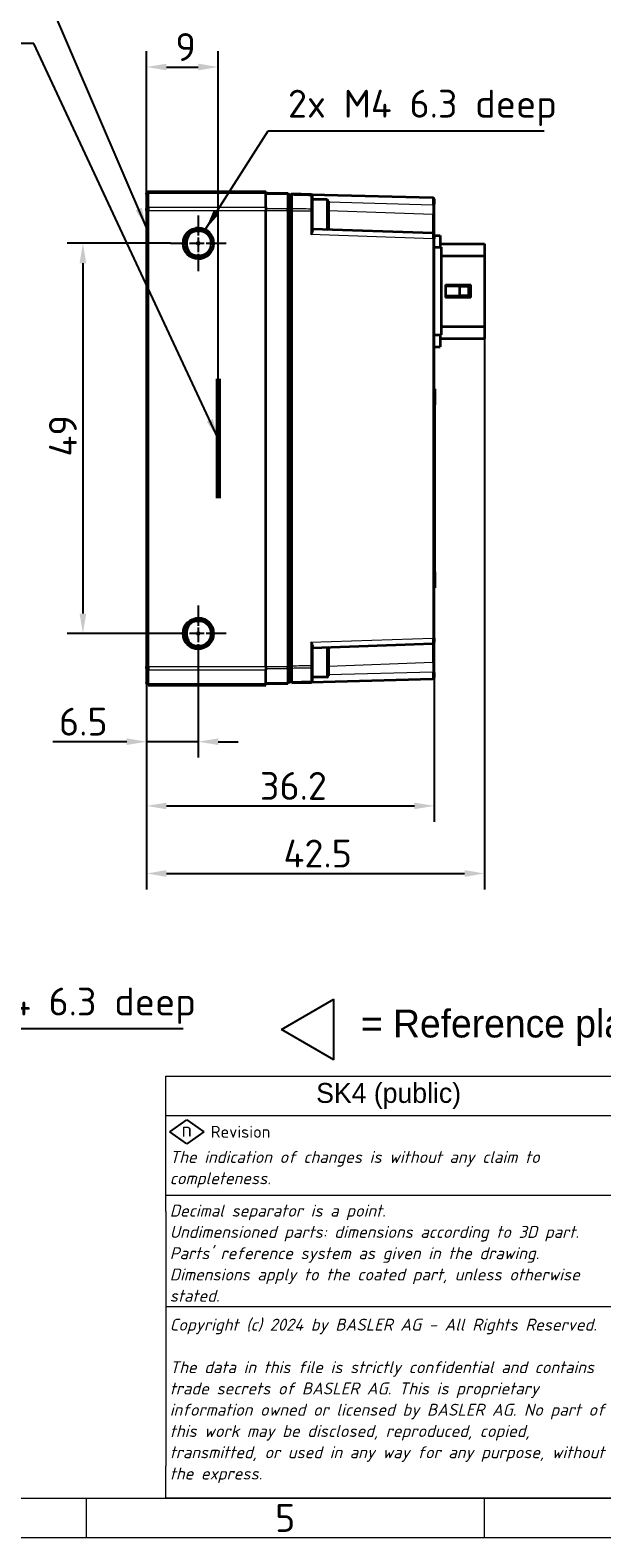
# Model space of a CAD drawing. Header units: millimetres. Extents: x 5 to 415, y 5 to 292.
# Tile 12 of 32: x 203 to 275, y 5 to 194. Entities that reach past the tile are written whole.
import ezdxf
from ezdxf.enums import TextEntityAlignment as Align

# ---------------------------------------------------------------- set-up
doc = ezdxf.new("R2018")
doc.units = ezdxf.units.MM
doc.linetypes.add('CHAIN', pattern=[0.3543, 0.2362, -0.0295, 0.0591, -0.0295])
doc.linetypes.add('LONG_DASH_DOTTED', pattern=[0.3001, 0.2362, -0.0295, 0.0049, -0.0295])
for name, color, linetype, lineweight in [('Bemaßung (ISO)', 7, 'Continuous', 25), ('Mittelpunktmarkierung (ISO)', 7, 'LONG_DASH_DOTTED', 25), ('RAHM2', 7, 'Continuous', 25), ('Rahmen (ISO)', 7, 'Continuous', 70), ('Sichtbar (ISO)', 7, 'Continuous', 35), ('Sichtbar schmal (ISO)', 7, 'Continuous', 18), ('Skizziergeometrie (ISO)', 7, 'Continuous', 25), ('Symbol (ISO)', 7, 'Continuous', 25), ('Symbole(DIN) 2', 7, 'Continuous', 25), ('Titel (ISO)', 7, 'Continuous', 50)]:
    doc.layers.add(name, color=color, linetype=linetype, lineweight=lineweight)
doc.layers.add('Skizziergeometrie (ISO) rot', color=1, linetype='Continuous', lineweight=25, true_color=0xff0000)
doc.styles.add('Aktuell-DIN', font='arial.ttf')
doc.styles.add('Bezeichnungstext (ISO)', font='isocpeur.ttf')
doc.styles.add('Notiztext (ISO)', font='isocpeur.ttf')
doc.styles.add('Textstil11', font='isocpeur.ttf')
doc.styles.add('Textstil12', font='isocpeur.ttf')
doc.styles.add('Textstil35', font='arial.ttf')
doc.styles.add('Textstil90', font='isocpeur.ttf')
doc.dimstyles.new('Standard (ISO)', dxfattribs={"dimtxt": 3.5, "dimasz": 2.5, "dimexe": 2, "dimexo": 0, "dimgap": 0.762, "dimtad": 1, "dimtoh": 1, "dimdec": 8, "dimrnd": 1e-08, "dimdsep": 46, "dimtxsty": 'Notiztext (ISO)', "dimcen": 0.09, "dimdle": 10, "dimclrd": 256, "dimclre": 256, "dimclrt": 256, "dimadec": 6, "dimazin": 2, "dimtfac": 0.514286, "dimtdec": 3, "dimtmove": 0, "dimatfit": 3, "dimfxl": 1, "dimtolj": 1, "dimlwd": -1, "dimlwe": -1, "dimarcsym": 0})
doc.dimstyles.new('Standard (ISO)$7', dxfattribs={"dimtxt": 3.5, "dimasz": 2.5, "dimexe": 2, "dimexo": 0, "dimgap": 0.762, "dimtad": 1, "dimtoh": 1, "dimdec": 8, "dimrnd": 1e-08, "dimdsep": 46, "dimtxsty": 'Notiztext (ISO)', "dimcen": 0.09, "dimdle": 10, "dimclrd": 256, "dimclre": 256, "dimclrt": 256, "dimadec": 6, "dimazin": 2, "dimtfac": 0.514286, "dimtdec": 3, "dimtmove": 0, "dimatfit": 3, "dimfxl": 1, "dimtolj": 1, "dimlwd": -1, "dimlwe": -1, "dimarcsym": 0})
doc.dimstyles.new('Standard - Methode 1b (ISO)$7', dxfattribs={"dimtxt": 3.5, "dimasz": 2.5, "dimexe": 2, "dimexo": 0, "dimgap": 0.762, "dimtad": 1, "dimtoh": 1, "dimrnd": 1e-08, "dimdsep": 46, "dimtxsty": 'Notiztext (ISO)', "dimcen": 0.09, "dimdle": 10, "dimclrd": 256, "dimclre": 256, "dimclrt": 256, "dimazin": 2, "dimtfac": 1, "dimtmove": 0, "dimatfit": 3, "dimfxl": 1, "dimtolj": 1, "dimlwd": -1, "dimlwe": -1, "dimarcsym": 0})

# ---------------------------------------------------------------- blocks, each defined once
blk = doc.blocks.new('Spezielle Angaben')
at = {"layer": 'Skizziergeometrie (ISO)'}
for p, q in [((0, 0), (6.58, 3.8)), ((6.58, -3.8), (6.58, 3.8)), ((6.58, -3.8), (0, 0))]:
    blk.add_line(p, q, dxfattribs=at)
at = {"layer": 'Symbole(DIN) 2', "color": 7, "style": 'Aktuell-DIN'}
blk.add_attdef('Angaben:', text='', height=3.5, dxfattribs=at).set_placement((10, 2.5), align=Align.TOP_LEFT)
at = {"layer": 'Symbole(DIN) 2', "color": 7, "style": 'Textstil35'}
blk.add_attdef('Position:', text='', height=2.5, dxfattribs=at).set_placement((2.5, 0), align=Align.MIDDLE_LEFT)
blk = doc.blocks.new('*D38')
at = {"layer": 'Bemaßung (ISO)', "transparency": 16777216}
for p, q in [((260.04, 157.16), (260.04, 86.44)), ((217.59, 114.44), (217.59, 86.44)), ((220.09, 88.44), (257.54, 88.44))]:
    blk.add_line(p, q, dxfattribs=at)
for points in [[(220.09, 88.86), (220.09, 88.02), (217.59, 88.44)], [(257.54, 88.86), (257.54, 88.02), (260.04, 88.44)]]:
    blk.add_solid(points, dxfattribs=at)
at = {"layer": 'Defpoints', "color": 0, "transparency": 16777216}
for p in [(260.04, 157.16), (217.59, 114.44), (260.04, 88.44)]:
    blk.add_point(p, dxfattribs=at)
at = {"layer": 'Bemaßung (ISO)', "transparency": 16777216, "insert": (234.79, 92.7), "char_height": 3.5, "attachment_point": 1, "style": 'Notiztext (ISO)'}
blk.add_mtext('\\A1;42.5', dxfattribs=at)
blk = doc.blocks.new('*D39')
at = {"layer": 'Bemaßung (ISO)', "transparency": 16777216}
for p, q in [((217.59, 114.44), (217.59, 102.99)), ((224.09, 115.09), (224.09, 102.99)), ((215.09, 104.99), (205.81, 104.99)), ((224.09, 104.99), (217.59, 104.99)), ((226.59, 104.99), (229.09, 104.99))]:
    blk.add_line(p, q, dxfattribs=at)
for points in [[(215.09, 105.41), (215.09, 104.58), (217.59, 104.99)], [(226.59, 105.41), (226.59, 104.58), (224.09, 104.99)]]:
    blk.add_solid(points, dxfattribs=at)
at = {"layer": 'Defpoints', "color": 0, "transparency": 16777216}
for p in [(217.59, 114.44), (224.09, 115.09), (224.09, 104.99)]:
    blk.add_point(p, dxfattribs=at)
at = {"layer": 'Bemaßung (ISO)', "transparency": 16777216, "insert": (206.58, 109.26), "char_height": 3.5, "attachment_point": 1, "style": 'Notiztext (ISO)'}
blk.add_mtext('\\A1;6.5', dxfattribs=at)
blk = doc.blocks.new('*D40')
at = {"layer": 'Bemaßung (ISO)', "transparency": 16777216}
for p, q in [((217.59, 114.44), (217.59, 94.93)), ((253.74, 114.93), (253.74, 94.93)), ((220.09, 96.93), (251.24, 96.93))]:
    blk.add_line(p, q, dxfattribs=at)
for points in [[(220.09, 97.34), (220.09, 96.51), (217.59, 96.93)], [(251.24, 97.34), (251.24, 96.51), (253.74, 96.93)]]:
    blk.add_solid(points, dxfattribs=at)
at = {"layer": 'Defpoints', "color": 0, "transparency": 16777216}
for p in [(217.59, 114.44), (253.74, 114.93), (253.74, 96.93)]:
    blk.add_point(p, dxfattribs=at)
at = {"layer": 'Bemaßung (ISO)', "transparency": 16777216, "insert": (231.82, 101.19), "char_height": 3.5, "attachment_point": 1, "style": 'Notiztext (ISO)'}
blk.add_mtext('\\A1;36.2', dxfattribs=at)
blk = doc.blocks.new('*D41')
at = {"layer": 'Bemaßung (ISO)', "transparency": 16777216}
for p, q in [((220.59, 167.59), (207.59, 167.59)), ((209.59, 165.09), (209.59, 121.09)), ((220.59, 118.59), (207.59, 118.59))]:
    blk.add_line(p, q, dxfattribs=at)
for points in [[(209.17, 165.09), (210.01, 165.09), (209.59, 167.59)], [(209.17, 121.09), (210.01, 121.09), (209.59, 118.59)]]:
    blk.add_solid(points, dxfattribs=at)
at = {"layer": 'Defpoints', "color": 0, "transparency": 16777216}
for p in [(220.59, 167.59), (209.59, 118.59), (220.59, 118.59)]:
    blk.add_point(p, dxfattribs=at)
at = {"layer": 'Bemaßung (ISO)', "transparency": 16777216, "insert": (205.33, 140.81), "char_height": 3.5, "attachment_point": 1, "rotation": 90, "style": 'Notiztext (ISO)'}
blk.add_mtext('\\A1;49', dxfattribs=at)
blk = doc.blocks.new('Ränder Basler-A3')
at = {"layer": 'Rahmen (ISO)', "lineweight": 18}
blk.add_line((10, 10), (410, 10), dxfattribs=at)
at = {"layer": 'Rahmen (ISO)', "color": 7, "linetype": 'Continuous', "lineweight": 18}
for p, q in [((210, 10), (210, 5)), ((260, 10), (260, 5))]:
    blk.add_line(p, q, dxfattribs=at)
at = {"layer": 'Rahmen (ISO)', "color": 7, "lineweight": 18}
blk.add_line((415, 5), (5, 5), dxfattribs=at)
at = {"layer": 'Rahmen (ISO)', "insert": (235, 7.5), "char_height": 3.5, "attachment_point": 5, "style": 'Bezeichnungstext (ISO)'}
blk.add_mtext('\\fISOCPEUR|b0|i0;\\H3.5000;5', dxfattribs=at)
blk = doc.blocks.new('Schriftfelder Basler Ohne')
at = {"layer": 'RAHM2'}
for p, q in [((74.25, 49.5), (74.25, 39.5)), ((66.75, 49), (58.25, 47)), ((66.75, 40), (66.75, 49)), ((58.25, 47), (58.25, 42)), ((57.05, 44.5), (79.95, 44.5)), ((58.25, 42), (66.75, 40))]:
    blk.add_line(p, q, dxfattribs=at)
for radius in [4.5, 2.5]:
    blk.add_circle((74.25, 44.5), radius, dxfattribs=at)
at = {"layer": 'Skizziergeometrie (ISO) rot'}
for p, q in [((0.5, 46), (2.64, 47.5)), ((2.64, 47.5), (4.78, 46)), ((2.64, 44.5), (0.5, 46)), ((4.78, 46), (2.64, 44.5))]:
    blk.add_line(p, q, dxfattribs=at)
at = {"layer": 'Titel (ISO)', "lineweight": 18}
for p, q in [((0, 36), (0, 53)), ((0, 53), (56, 53)), ((81, 53), (56, 53)), ((56, 53), (56, 44.5)), ((100, 53), (81, 53)), ((81, 53), (81, 36)), ((190, 53), (100, 53)), ((100, 53), (100, 36)), ((190, 53), (190, 49)), ((56, 48), (0, 48)), ((100, 49), (190, 49)), ((190, 49), (190, 36)), ((56, 44.5), (56, 36)), ((100, 42.5), (190, 42.5)), ((56, 38), (0, 38)), ((0, 36), (0, 32)), ((56, 36), (56, 30.67)), ((56, 36), (66, 36)), ((66, 36), (66, 30.67)), ((66, 36), (81, 36)), ((81, 36), (100, 36)), ((81, 36), (81, 20)), ((190, 36), (100, 36)), ((100, 36), (100, 14)), ((190, 36), (190, 14)), ((0, 32), (0, 28)), ((56, 30.67), (100, 30.67)), ((56, 30.67), (56, 25.33)), ((66, 30.67), (66, 25.33)), ((0, 28), (0, 24)), ((100, 25.33), (56, 25.33)), ((56, 25.33), (56, 20)), ((66, 25.33), (66, 20)), ((0, 24), (0, 20)), ((56, 24), (0, 24)), ((0, 20), (0, 16)), ((56, 20), (100, 20)), ((56, 20), (56, 4)), ((0, 16), (0, 12)), ((100, 14), (175, 14)), ((100, 14), (100, 4)), ((175, 14), (175, 9)), ((175, 14), (190, 14)), ((190, 14), (190, 4)), ((0, 12), (0, 8)), ((0, 8), (0, 4)), ((175, 9), (190, 9)), ((175, 9), (175, 4)), ((0, 0), (0, 4)), ((56, 4), (56, 0)), ((56, 4), (100, 4)), ((100, 4), (142.5, 4)), ((100, 4), (100, 0)), ((142.5, 4), (142.5, 0)), ((142.5, 4), (175, 4)), ((175, 4), (190, 4)), ((190, 4), (190, 0)), ((56, 0), (0, 0)), ((106.26, 0), (56, 0)), ((142.5, 0), (106.26, 0)), ((190, 0), (142.5, 0))]:
    blk.add_line(p, q, dxfattribs=at)
at = {"layer": 'Symbol (ISO)', "color": 1, "true_color": 0xff0000, "insert": (2.64, 46.27), "char_height": 1.8, "attachment_point": 5, "style": 'Notiztext (ISO)'}
blk.add_mtext('\\fISOCPEUR|b0|i0;\\H1.8000;n', dxfattribs=at)
at = {"layer": 'Symbol (ISO)', "color": 7, "insert": (5.64, 46), "char_height": 1.5, "width": 12.2405, "attachment_point": 4, "style": 'Notiztext (ISO)'}
blk.add_mtext('\\fISOCPEUR|b0|i0;\\H1.5000;Revision', dxfattribs=at)
at = {"layer": 'Titel (ISO)', "style": 'Notiztext (ISO)'}
for s, insert, char_height, width, attachment_point in [('\\fISOCPEUR|b0|i1;\\H1.5000;Scale\\fISOCPEUR|b0|i0;\\H1.5000;: 1 : 1', (100.8, 51), 1.5, 75.3986, 4), ('\\fISOCPEUR|b0|i1;\\H1.5000;Title\\fISOCPEUR|b0|i0;\\H1.5000;:', (100.8, 35.2), 1.5, 10.392, 1), ('\\fISOCPEUR|b0|i1;\\H1.5000;Date', (73.5, 33.33), 1.5, 13.0743, 5), ('\\fISOCPEUR|b0|i0;\\H1.5000;Name', (90.5, 33.33), 1.5, 13.0743, 5), ('\\fISOCPEUR|b0|i1;\\H1.5000;Document Number:', (100.8, 13.2), 1.5, 75.3986, 1), ('\\fISOCPEUR|b0|i0;\\H5.0000;IB018877  04', (100.8, 8), 5, 64.2355, 4)]:
    blk.add_mtext(s, dxfattribs=dict(at, insert=insert, char_height=char_height, width=width, attachment_point=attachment_point))
for s, insert, char_height, attachment_point in [('\\fISOCPEUR|b0|i1;\\H1.5200;Semifinished Parts\\fISOCPEUR|b0|i0;\\H1.5217;:', (100.8, 48.2), 3.5, 1), ('\\fISOCPEUR|b0|i1;\\H1.5000;Material\\fISOCPEUR|b0|i0;\\H1.5217;:', (100.8, 41.72), 3.5, 1), ('\\fISOCPEUR|b0|i1;\\H1.5000;Edited', (61, 28), 1.5, 5), ('\\fISOCPEUR|b0|i1;\\H1.5000;Checked', (61, 22.67), 1.5, 5), ('\\fISOCPEUR|b0|i1;\\H1.5000;Page:', (175.8, 11.5), 1.5, 4), ('\\fISOCPEUR|b0|i1;\\H1.5000;of\\fISOCPEUR|b0|i0;\\H1.5000;:', (175.8, 6.5), 1.5, 4), ('\\fISOCPEUR|b0|i1;\\H1.5000;File\\fISOCPEUR|b0|i0;\\H1.5000;: IP01887704', (56.8, 2), 1.5, 4), ('\\fISOCPEUR|b0|i1;\\H1.5000;Replaces\\fISOCPEUR|b0|i0;\\H1.5000;: ', (100.8, 2), 1.5, 4), ('\\fISOCPEUR|b0|i1;\\H1.5000;Replaced by\\fISOCPEUR|b0|i0;\\H1.5000;: ', (143.3, 2), 1.5, 4)]:
    blk.add_mtext(s, dxfattribs=dict(at, insert=insert, char_height=char_height, attachment_point=attachment_point))
for s, insert, char_height, width, attachment_point, line_spacing_factor in [('\\fISOCPEUR|b0|i1;\\H1.5000;The indication of changes is without any claim to completeness.', (0.5, 41.27), 1.5, 54.3095, 4, 1.068348), ("\\fISOCPEUR|b0|i1;\\H1.5000;Decimal separator is a point.\\P\\fISOCPEUR|b0|i1;\\H1.5000;Undimensioned parts: dimensions according to 3D part.\\P\\fISOCPEUR|b0|i1;\\H1.5000;Parts' reference system as given in the drawing.\\P\\fISOCPEUR|b0|i1;\\H1.5000;Dimensions apply to the coated part, unless otherwise stated.", (0.5, 30.75), 1.5, 54.3812, 4, 1.068348), ('\\fISOCPEUR|b0|i0;\\H3.5000;Basler racer GigE mountless v04\\P', (100.8, 31.53), 3.5, 82.4278, 1, 1.714286), ('\\fISOCPEUR|b0|i1;\\H1.5000;Copyright (c) 2024 by BASLER AG - All Rights Reserved.\\P\\fISOCPEUR|b0|i1;\\H1.5000;\\P\\fISOCPEUR|b0|i1;\\H1.5000;The data in this file is strictly confidential and contains trade secrets of BASLER AG. This is proprietary information owned or licensed by BASLER AG. No part of this work may be disclosed, reproduced, copied, transmitted, or used in any way for any purpose, without the express.', (0.5, 12.2), 1.5, 54.6401, 4, 1.068348)]:
    blk.add_mtext(s, dxfattribs=dict(at, insert=insert, char_height=char_height, width=width, attachment_point=attachment_point, line_spacing_factor=line_spacing_factor))
at = {"layer": 'Titel (ISO)', "line_spacing_factor": 1.068348, "style": 'Notiztext (ISO)'}
for s, insert, char_height, attachment_point in [('\\fISOCPEUR|b0|i0;\\H1.5217;Basler AG\\P\\fISOCPEUR|b0|i0;\\H1.5217;+49 (4102) 463-0\\P\\fISOCPEUR|b0|i0;\\H1.5217;www.baslerweb.com', (56.8, 11.5), 1.5217, 1), ('\\fISOCPEUR|b0|i0;\\H1.5000;An der Strusbek 60-62\\P\\fISOCPEUR|b0|i0;\\H1.5000;D-22926 Ahrensburg', (99.2, 11.5), 1.5, 3)]:
    blk.add_mtext(s, dxfattribs=dict(at, insert=insert, char_height=char_height, attachment_point=attachment_point))
at = {"layer": 'Titel (ISO)'}
for tag, height, style, p in [('SPI_Sicherheitsklasse', 2.5, 'Textstil11', (28, 50.5)), ('SPI_Bearbeitungsdatum', 1.5, 'Textstil12', (73.5, 28)), ('SPI_Pruefdatum', 1.5, 'Textstil12', (73.5, 22.67))]:
    blk.add_attdef(tag, text='', height=height, dxfattribs=dict(at, style=style)).set_placement(p, align=Align.MIDDLE_CENTER)
at = {"layer": 'Titel (ISO)', "style": 'Textstil11'}
for tag, p in [('SPI_Halbzeug1', (100.8, 45.8)), ('SPI_Werkstoff', (100.8, 39.3))]:
    blk.add_attdef(tag, text='', height=2.5, dxfattribs=at).set_placement(p, align=Align.TOP_LEFT)
at = {"layer": 'Titel (ISO)', "style": 'Textstil12'}
for tag, p in [('SPI_Bearbeiter', (81.8, 28)), ('SPI_Pruefer', (81.8, 22.67))]:
    blk.add_attdef(tag, text='', height=1.5, dxfattribs=at).set_placement(p, align=Align.MIDDLE_LEFT)
for tag, p in [('Blattnummer', (189.2, 11.5)), ('Anzahl_der_Blätter', (189.2, 6.5))]:
    blk.add_attdef(tag, text='', height=1.5, dxfattribs=at).set_placement(p, align=Align.MIDDLE_RIGHT)
at = {"layer": 'Titel (ISO)', "color": 9, "true_color": 0xc0c0c0, "style": 'Textstil90'}
blk.add_attdef('SPI_Resources', text='', height=1, dxfattribs=at).set_placement((189.2, -2), align=Align.MIDDLE_RIGHT)
blk = doc.blocks.new('*D56')
at = {"layer": 'Bemaßung (ISO)', "transparency": 16777216}
for p, q in [((217.59, 171.73), (217.59, 191.73)), ((226.59, 150.59), (226.59, 191.73)), ((220.09, 189.73), (224.09, 189.73))]:
    blk.add_line(p, q, dxfattribs=at)
for points in [[(220.09, 190.15), (220.09, 189.31), (217.59, 189.73)], [(224.09, 190.15), (224.09, 189.31), (226.59, 189.73)]]:
    blk.add_solid(points, dxfattribs=at)
at = {"layer": 'Defpoints', "color": 0, "transparency": 16777216}
for p in [(226.59, 189.73), (217.59, 171.73), (226.59, 150.59)]:
    blk.add_point(p, dxfattribs=at)
at = {"layer": 'Bemaßung (ISO)', "transparency": 16777216, "insert": (221.21, 193.99), "char_height": 3.5, "attachment_point": 1, "style": 'Notiztext (ISO)'}
blk.add_mtext('\\A1;9', dxfattribs=at)

msp = doc.modelspace()

# ---------------------------------------------------------------- linework, layer by layer
at = {"layer": 'Mittelpunktmarkierung (ISO)', "linetype": 'CHAIN', "ltscale": 7.778352}
for p, q in [((224.08853572, 171.08562591), (224.08853572, 164.08562591)), ((227.58853572, 167.58562591), (220.58853572, 167.58562591)), ((224.08853572, 122.08562591), (224.08853572, 115.08562591)), ((227.58853572, 118.58562591), (220.58853572, 118.58562591))]:
    msp.add_line(p, q, dxfattribs=at)
at = {"layer": 'Sichtbar (ISO)'}
for p, q in [((217.78853572, 174.08562591), (217.58853572, 173.88562591)), ((217.58853572, 173.76292139), (217.58853572, 173.88562591)), ((217.58853572, 173.76292139), (217.58853572, 171.97263069)), ((217.78853572, 174.08562591), (232.58853572, 174.08562591)), ((217.78853572, 174.08562591), (217.78853572, 173.88111838)), ((217.78853572, 172.13396721), (217.78853572, 173.88111838)), ((232.58853572, 174.08562591), (232.58853572, 173.88111838)), ((232.58853572, 173.88562591), (235.33153572, 173.88562591)), ((232.58853572, 172.13396721), (232.58853572, 173.88111838)), ((235.33153572, 173.88562591), (235.63153572, 173.58562591)), ((235.33153572, 173.76203071), (235.33153572, 173.88562591)), ((235.33153572, 173.76203071), (235.33153572, 171.97328071)), ((235.83146719, 173.78562591), (235.63153572, 173.5908613)), ((235.63153572, 173.5908613), (235.63153572, 173.58562591)), ((235.63153572, 173.57310762), (235.63153572, 173.58562591)), ((235.63153572, 173.57310762), (235.63153572, 173.54792198)), ((235.63153572, 173.54792198), (235.63153572, 171.76604497)), ((238.23677111, 173.72264081), (235.83146719, 173.78562591)), ((235.83146719, 171.92307467), (235.83146719, 173.66313884)), ((238.23677111, 173.72264081), (253.54677111, 173.32173435)), ((238.43153572, 173.48218401), (238.43153572, 173.52270935)), ((238.43153572, 171.72982338), (238.43153572, 173.48218401)), ((240.23153572, 173.08562591), (238.43153572, 173.08562591)), ((240.43153572, 172.88562591), (240.43153572, 169.48562591)), ((253.74153572, 173.12180289), (253.74153572, 172.49260905)), ((253.74153572, 171.24575787), (253.74153572, 172.49260905)), ((217.58853572, 171.73062591), (217.58853572, 171.97263069)), ((217.58853572, 171.73062591), (217.58853572, 114.44062591)), ((217.78853572, 172.13396721), (217.78853572, 171.73062591)), ((217.78853572, 114.44062591), (217.78853572, 171.73062591)), ((232.58853572, 172.13396721), (232.58853572, 171.73062591)), ((232.58853572, 114.44062591), (232.58853572, 171.73062591)), ((235.33153572, 171.73062591), (235.33153572, 171.97328071)), ((235.33153572, 171.73062591), (235.33153572, 114.44062591)), ((235.63153572, 171.76604497), (235.63153572, 171.73974408)), ((235.63153572, 171.73062591), (235.63153572, 171.73974408)), ((235.63153572, 171.71404572), (235.63153572, 171.73062591)), ((235.63153572, 171.71404572), (235.63153572, 171.68128142)), ((235.63153572, 171.68128142), (235.63153572, 114.48997041)), ((235.83146719, 114.48997041), (235.83146719, 171.68128142)), ((238.43153572, 171.64944934), (238.43153572, 171.72982338)), ((238.43153572, 169.1591024), (238.43153572, 171.64944934)), ((253.74153572, 168.65851719), (253.74153572, 171.24575787)), ((253.54835699, 168.85840084), (238.43153572, 169.37427986)), ((253.74153572, 168.65851719), (253.74153572, 168.15867279)), ((253.74153572, 168.58562591), (254.49153572, 168.58562591)), ((254.49153572, 168.58562591), (254.49153572, 167.08562591)), ((225.68853572, 167.32492453), (225.68853572, 167.84632729)), ((253.74153572, 118.01257904), (253.74153572, 168.15867279)), ((253.74153572, 167.08562591), (254.59153572, 167.08562591)), ((254.49153572, 167.53562591), (260.04153572, 167.53562591)), ((254.59153572, 167.08562591), (254.59153572, 156.08562591)), ((260.04153572, 167.53562591), (260.04153572, 166.01062591)), ((224.34923711, 165.98562591), (223.82783434, 165.98562591)), ((254.59153572, 166.01062591), (260.04153572, 166.01062591)), ((260.04153572, 166.01062591), (260.04153572, 157.16062591)), ((255.14153572, 162.38562591), (258.34153572, 162.38562591)), ((255.14153572, 162.38562591), (255.14153572, 160.78562591)), ((256.96238546, 162.18562591), (255.14153572, 162.18562591)), ((255.14153572, 160.98562591), (256.96238546, 160.98562591)), ((256.96238546, 162.18562591), (258.04153572, 162.18562591)), ((256.96238546, 160.98562591), (256.96238546, 162.18562591)), ((258.04153572, 160.98562591), (256.96238546, 160.98562591)), ((258.04153572, 162.18562591), (258.04153572, 160.98562591)), ((258.34153572, 160.78562591), (258.34153572, 162.38562591)), ((258.34153572, 160.78562591), (255.14153572, 160.78562591)), ((253.74153572, 156.08562591), (254.59153572, 156.08562591)), ((254.49153572, 156.08562591), (254.49153572, 154.58562591)), ((254.49153572, 155.63562591), (260.04153572, 155.63562591)), ((254.59153572, 157.16062591), (260.04153572, 157.16062591)), ((260.04153572, 157.16062591), (260.04153572, 155.63562591)), ((253.74153572, 154.58562591), (254.49153572, 154.58562591)), ((253.74153572, 149.31062591), (253.79153572, 149.31062591)), ((253.79153572, 149.31062591), (253.79153572, 147.31062591)), ((253.79153572, 126.31062591), (253.79153572, 147.31062591)), ((253.79153572, 126.31062591), (253.79153572, 124.31062591)), ((253.74153572, 124.31062591), (253.79153572, 124.31062591)), ((224.34923711, 120.18562591), (223.82783434, 120.18562591)), ((225.68853572, 118.32492453), (225.68853572, 118.84632729)), ((253.74153572, 118.01257904), (253.74153572, 117.51273463)), ((253.74153572, 114.92549395), (253.74153572, 117.51273463)), ((238.43153572, 116.79697197), (253.54835699, 117.31285099)), ((238.43153572, 114.52180249), (238.43153572, 117.01214942)), ((240.43153572, 116.68562591), (240.43153572, 113.28562591)), ((217.58853572, 114.19862113), (217.58853572, 114.44062591)), ((217.58853572, 114.19862113), (217.58853572, 112.40833044)), ((217.78853572, 114.44062591), (217.78853572, 114.03728461)), ((217.78853572, 112.29013345), (217.78853572, 114.03728461)), ((232.58853572, 114.44062591), (232.58853572, 114.03728461)), ((232.58853572, 112.29013345), (232.58853572, 114.03728461)), ((235.33153572, 114.19797112), (235.33153572, 114.44062591)), ((235.33153572, 114.19797112), (235.33153572, 112.40922112)), ((235.63153572, 114.48997041), (235.63153572, 114.45720609)), ((235.63153572, 114.44062591), (235.63153573, 114.45720609)), ((235.63153572, 114.43150774), (235.63153572, 114.44062591)), ((235.63153572, 114.43150774), (235.63153572, 114.40520686)), ((235.63153572, 114.40520686), (235.63153572, 112.62332985)), ((235.83146719, 112.50811298), (235.83146719, 114.24817716)), ((238.43153572, 114.44142844), (238.43153572, 114.52180249)), ((238.43153572, 112.68906782), (238.43153572, 114.44142844)), ((253.74153572, 113.67864278), (253.74153572, 114.92549395)), ((253.74153572, 113.67864278), (253.74153572, 113.04944894)), ((217.58853572, 112.28562591), (217.58853572, 112.40833044)), ((217.78853572, 112.08562591), (217.58853572, 112.28562591)), ((217.78853572, 112.29013345), (217.78853572, 112.08562591)), ((217.78853572, 112.08562591), (232.58853572, 112.08562591)), ((232.58853572, 112.29013345), (232.58853572, 112.08562591)), ((232.58853572, 112.28562591), (235.33153572, 112.28562591)), ((235.63153572, 112.58562591), (235.33153572, 112.28562591)), ((235.33153572, 112.28562591), (235.33153572, 112.40922112)), ((235.63153572, 112.62332985), (235.63153572, 112.59814419)), ((235.63153572, 112.58562591), (235.63153572, 112.59814419)), ((235.63153572, 112.58562591), (235.63153572, 112.58039052)), ((235.83146719, 112.38562591), (235.63153572, 112.58039052)), ((235.83146719, 112.38562591), (238.23677111, 112.44861101)), ((253.54677111, 112.84951747), (238.23677111, 112.44861101)), ((240.23153572, 113.08562591), (238.43153572, 113.08562591)), ((238.43153572, 112.64854248), (238.43153572, 112.68906782))]:
    msp.add_line(p, q, dxfattribs=at)
for centre, radius in [((224.08853572, 167.58562591), 1.9211), ((224.08853572, 167.58562591), 1.6211), ((224.08853572, 167.58562591), 0.12324847), ((224.08853572, 118.58562591), 1.9211), ((224.08853572, 118.58562591), 1.6211), ((224.08853572, 118.58562591), 0.12324847)]:
    msp.add_circle(centre, radius, dxfattribs=at)
for centre, radius, start, end in [((238.23153572, 173.52270935), 0.2, 0, 88.5), ((240.23153572, 172.88562591), 0.2, 0, 90), ((253.54153572, 173.12180289), 0.2, 0, 88.5), ((224.58853572, 167.58562591), 2, 144.1954530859, 215.8045469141), ((240.23153572, 169.48562591), 0.2, 298.349158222, 0), ((253.54153572, 168.65851719), 0.2, 0, 88.0454737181), ((224.58853572, 118.58562591), 2, 144.1954530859, 215.8045469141), ((253.54153572, 117.51273463), 0.2, 271.9545262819, 0), ((240.23153572, 116.68562591), 0.2, 0, 61.650841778), ((238.23153572, 112.64854248), 0.2, 271.5, 0), ((240.23153572, 113.28562591), 0.2, 270, 0), ((253.54153572, 113.04944894), 0.2, 271.5, 0)]:
    msp.add_arc(centre, radius, start, end, dxfattribs=at)
for points, weights in [([(235.63153572, 172.51998265), (235.63050976, 172.58562591), (235.63153572, 172.65126918)], [1.00000000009, 1.00006107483, 1.00000000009]), ([(235.63153572, 113.51998265), (235.63050976, 113.58562591), (235.63153572, 113.65126918)], [1.00000000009, 1.00006107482, 1.00000000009])]:
    msp.add_rational_spline(points, weights, degree=2, dxfattribs=at)
for points, knots in [([(235.83146719, 173.66313884), (235.83172537, 173.68731566), (235.83190558, 173.70870319), (235.83215561, 173.75503427), (235.83209027, 173.77416764), (235.83173512, 173.78394008), (235.83164055, 173.78519285), (235.83152969, 173.78553192), (235.8315094, 173.78559395), (235.83148857, 173.78562535), (235.83146719, 173.78562591)], [17.1278656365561, 17.1278656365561, 17.1278656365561, 17.1278656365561, 17.1310098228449, 17.1310098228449, 17.136040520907, 17.136040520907, 17.137459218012, 17.137459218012, 17.137459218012, 17.1377187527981, 17.1377187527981, 17.1377187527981, 17.1377187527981]), ([(235.83146719, 171.68128142), (235.83172537, 171.71127299), (235.83190457, 171.74095253), (235.83215501, 171.81500054), (235.83209152, 171.85714641), (235.8317385, 171.90102692), (235.83164215, 171.91019772), (235.8315292, 171.91863289), (235.83150906, 171.92013669), (235.83148839, 171.92161737), (235.83146719, 171.92307467)], [16.8650447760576, 16.8650447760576, 16.8650447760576, 16.8650447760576, 16.8681781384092, 16.8681781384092, 16.8731915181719, 16.8731915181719, 16.8746396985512, 16.8746396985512, 16.8746396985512, 16.8748978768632, 16.8748978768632, 16.8748978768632, 16.8748978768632]), ([(223.82783434, 169.18562591), (223.91604535, 169.1757628), (224.00500231, 169.17160962), (224.17206914, 169.17160962), (224.2610261, 169.1757628), (224.34923711, 169.18562591)], [1.302752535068, 1.302752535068, 1.302752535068, 1.302752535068, 1.327812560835, 1.327812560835, 1.352872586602, 1.352872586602, 1.352872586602, 1.352872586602]), ([(238.43153572, 169.1591024), (238.43155987, 169.12707921), (238.42465376, 169.09267966), (238.40225665, 169.01792208), (238.38606586, 168.97739064), (238.3296889, 168.85211389), (238.28163723, 168.76362758), (238.23677111, 168.68114426)], [0.126506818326, 0.126506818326, 0.126506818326, 0.126506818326, 0.13983947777, 0.13983947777, 0.153924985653, 0.153924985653, 0.182096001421, 0.182096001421, 0.182096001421, 0.182096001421]), ([(225.68853572, 167.84632729), (225.67867261, 167.75811629), (225.67451943, 167.66915933), (225.67451943, 167.50209249), (225.67867261, 167.41313554), (225.68853572, 167.32492453)], [1.302752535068, 1.302752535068, 1.302752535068, 1.302752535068, 1.327812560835, 1.327812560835, 1.352872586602, 1.352872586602, 1.352872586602, 1.352872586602]), ([(224.34923711, 165.98562591), (224.2610261, 165.99548903), (224.17206914, 165.99964221), (224.00500231, 165.99964221), (223.91604535, 165.99548903), (223.82783434, 165.98562591)], [0.131587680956, 0.131587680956, 0.131587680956, 0.131587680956, 0.156647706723, 0.156647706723, 0.18170773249, 0.18170773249, 0.18170773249, 0.18170773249]), ([(223.82783434, 165.98562591), (223.91591725, 165.98028307), (224.00305166, 165.97770632), (224.17401979, 165.97770632), (224.2611542, 165.98028307), (224.34923711, 165.98562591)], [2.045589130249, 2.045589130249, 2.045589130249, 2.045589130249, 2.071234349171, 2.071234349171, 2.096879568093, 2.096879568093, 2.096879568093, 2.096879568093]), ([(224.34923711, 120.18562591), (224.2611542, 120.19096875), (224.17401979, 120.1935455), (224.00305166, 120.1935455), (223.91591725, 120.19096875), (223.82783434, 120.18562591)], [2.045589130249, 2.045589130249, 2.045589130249, 2.045589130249, 2.071234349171, 2.071234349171, 2.096879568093, 2.096879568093, 2.096879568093, 2.096879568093]), ([(223.82783434, 120.18562591), (223.91604535, 120.1757628), (224.00500231, 120.17160962), (224.17206914, 120.17160962), (224.2610261, 120.1757628), (224.34923711, 120.18562591)], [1.302752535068, 1.302752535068, 1.302752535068, 1.302752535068, 1.327812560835, 1.327812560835, 1.352872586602, 1.352872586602, 1.352872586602, 1.352872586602]), ([(225.68853572, 118.84632729), (225.67867261, 118.75811629), (225.67451943, 118.66915933), (225.67451943, 118.50209249), (225.67867261, 118.41313554), (225.68853572, 118.32492453)], [1.302752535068, 1.302752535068, 1.302752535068, 1.302752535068, 1.327812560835, 1.327812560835, 1.352872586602, 1.352872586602, 1.352872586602, 1.352872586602]), ([(238.23677111, 117.49010757), (238.28163723, 117.40762425), (238.3296889, 117.31913794), (238.38606586, 117.19386119), (238.40225665, 117.15332975), (238.42465376, 117.07857216), (238.43155987, 117.04417261), (238.43153572, 117.01214942)], [0, 0, 0, 0, 0.028171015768, 0.028171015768, 0.042256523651, 0.042256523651, 0.055589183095, 0.055589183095, 0.055589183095, 0.055589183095]), ([(224.34923711, 116.98562591), (224.2610261, 116.99548903), (224.17206914, 116.99964221), (224.00500231, 116.99964221), (223.91604535, 116.99548903), (223.82783434, 116.98562591)], [0.131587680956, 0.131587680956, 0.131587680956, 0.131587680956, 0.156647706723, 0.156647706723, 0.18170773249, 0.18170773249, 0.18170773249, 0.18170773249]), ([(235.83146719, 114.24817716), (235.83172537, 114.26592471), (235.83190558, 114.28721995), (235.83215561, 114.34964762), (235.83209027, 114.39500442), (235.83173512, 114.4555327), (235.83164055, 114.46898656), (235.83152968, 114.48252853), (235.8315094, 114.48500575), (235.83148857, 114.48748637), (235.83146719, 114.48997041)], [11.1360574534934, 11.1360574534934, 11.1360574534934, 11.1360574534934, 11.1392016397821, 11.1392016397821, 11.144232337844, 11.144232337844, 11.1456510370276, 11.1456510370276, 11.1456510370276, 11.1459105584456, 11.1459105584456, 11.1459105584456, 11.1459105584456]), ([(235.83146719, 112.38562591), (235.83172537, 112.38563267), (235.83190457, 112.39012767), (235.83215502, 112.41290858), (235.83209151, 112.4379944), (235.83173847, 112.48098865), (235.83164214, 112.49129991), (235.8315292, 112.50221563), (235.83150906, 112.50416193), (235.83148839, 112.50612776), (235.83146719, 112.50811298)], [10.8732365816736, 10.8732365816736, 10.8732365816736, 10.8732365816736, 10.876370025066, 10.876370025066, 10.8813835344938, 10.8813835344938, 10.8828315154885, 10.8828315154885, 10.8828315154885, 10.8830896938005, 10.8830896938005, 10.8830896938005, 10.8830896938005])]:
    msp.add_open_spline(points, degree=3, knots=knots, dxfattribs=at)
for points in [[(225.68853572, 167.32492453), (225.69870804, 167.49262685), (225.6992689, 167.66937214), (225.68853572, 167.84632729)], [(225.68853572, 118.32492453), (225.69870804, 118.49262685), (225.6992689, 118.66937214), (225.68853572, 118.84632729)]]:
    msp.add_open_spline(points, degree=3, dxfattribs=at)
at = {"layer": 'Sichtbar schmal (ISO)'}
for p, q in [((217.78853572, 173.88111838), (217.58853572, 173.76292139)), ((217.78853572, 173.88111838), (232.58853572, 173.88111838)), ((232.58853572, 173.76203071), (235.33153572, 173.76203071)), ((235.63153572, 173.58562591), (235.33153572, 173.76203071)), ((235.83146719, 173.66313884), (235.63153572, 173.54792198)), ((238.23677111, 173.60106479), (238.23677111, 171.89057148)), ((240.23153572, 169.31285277), (240.23153572, 173.08562591)), ((240.43153572, 172.7842975), (253.54677111, 172.44086298)), ((253.54677111, 172.44086298), (253.54677111, 171.1940118)), ((217.78853572, 172.13396721), (217.58853572, 171.97263069)), ((217.78853572, 171.73062591), (217.58853572, 171.73062591)), ((217.78853572, 172.13396721), (232.58853572, 172.13396721)), ((217.78853572, 171.73062591), (232.58853572, 171.73062591)), ((232.58853572, 171.97328071), (235.33153572, 171.97328071)), ((232.58853572, 171.73062591), (235.33153572, 171.73062591)), ((235.33153572, 171.97328071), (235.63153572, 171.73062591)), ((235.63153572, 171.73062591), (235.33153572, 171.73062591)), ((235.83146719, 171.92307467), (235.63153572, 171.76604497)), ((235.83146719, 171.68128142), (235.63153572, 171.68128142)), ((238.23677111, 171.64944934), (238.23677111, 168.68114426)), ((238.43153572, 171.64944934), (238.23677111, 171.64944934)), ((253.54677111, 171.1940118), (240.43153572, 171.67970157)), ((253.54677111, 168.15867279), (238.23677111, 168.68114426)), ((253.54677111, 168.15867279), (253.74153572, 168.15867279)), ((253.54677111, 168.15867279), (253.54677111, 118.01257904)), ((253.74153572, 147.31062591), (253.79153572, 147.31062591)), ((253.74153572, 126.31062591), (253.79153572, 126.31062591)), ((238.23677111, 117.49010757), (253.54677111, 118.01257904)), ((238.23677111, 117.49010757), (238.23677111, 114.52180249)), ((253.54677111, 118.01257904), (253.74153572, 118.01257904)), ((240.23153572, 113.08562591), (240.23153572, 116.85839905)), ((217.78853572, 114.44062591), (217.58853572, 114.44062591)), ((217.78853572, 114.03728461), (217.58853572, 114.19862113)), ((217.78853572, 114.44062591), (232.58853572, 114.44062591)), ((217.78853572, 114.03728461), (232.58853572, 114.03728461)), ((232.58853572, 114.44062591), (235.33153572, 114.44062591)), ((232.58853572, 114.19797112), (235.33153572, 114.19797112)), ((235.63153572, 114.44062591), (235.33153572, 114.19797112)), ((235.33153572, 114.44062591), (235.63153572, 114.44062591)), ((235.83146719, 114.48997041), (235.63153572, 114.48997041)), ((235.83146719, 114.24817716), (235.63153572, 114.40520686)), ((238.23677111, 114.52180249), (238.43153572, 114.52180249)), ((238.23677111, 114.28068035), (238.23677111, 112.57018704)), ((240.43153572, 114.49155026), (253.54677111, 114.97724002)), ((253.54677111, 113.73038885), (240.43153572, 113.38695432)), ((253.54677111, 114.97724002), (253.54677111, 113.73038885)), ((217.78853572, 112.29013345), (217.58853572, 112.40833044)), ((217.78853572, 112.29013345), (232.58853572, 112.29013345)), ((232.58853572, 112.40922112), (235.33153572, 112.40922112)), ((235.33153572, 112.40922112), (235.63153572, 112.58562591)), ((235.83146719, 112.50811298), (235.63153572, 112.62332985))]:
    msp.add_line(p, q, dxfattribs=at)
for centre in [(224.08853572, 167.58562591), (224.08853572, 118.58562591)]:
    msp.add_arc(centre, 2, 190, 100, dxfattribs=at)
for centre, major_axis, ratio, start_param, end_param in [((238.23153572, 173.48218401), (0.2, 0), 0.5946076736, 0, 1.544616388), ((253.54153572, 172.62163149), (-0.00523415, -0.70010288), 0.0097379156, 1.3097076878, 3.1414104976), ((253.54153572, 172.49260905), (0.2, 0), 0.2588190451, 4.7385689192, 6.2831853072), ((238.23153572, 171.72982338), (0.2, 0), 0.8040159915, 0, 1.544616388), ((253.54153572, 171.24575787), (0.2, 0), 0.2588190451, 4.7385689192, 6.2831853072), ((253.54153572, 170.62713158), (0.00740243, -2.20178214), 0.0033565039, 0.6378240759, 1.831182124), ((253.54153572, 168.15822613), (-0.00682031, -0.70017473), 0.0074703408, 1.5715070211, 3.1414105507), ((253.54153572, 118.0130257), (0.00682031, -0.70017473), 0.0074703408, 0.0001821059, 1.5700856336), ((253.54153572, 115.54412025), (-0.00740243, -2.20178214), 0.0033565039, 1.3104105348, 2.5037685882), ((238.23153572, 114.44142844), (0.2, 0), 0.8040159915, 4.7385689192, 6.2831853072), ((253.54153572, 114.92549395), (0.2, 0), 0.2588190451, 0, 1.544616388), ((253.54153572, 113.67864278), (0.2, 0), 0.2588190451, 0, 1.544616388), ((253.54153572, 113.54962033), (0.00523415, -0.70010288), 0.0097379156, 0.0001821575, 1.8318849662), ((238.23153572, 112.68906782), (0.2, 0), 0.5946076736, 4.7385689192, 6.2831853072)]:
    msp.add_ellipse(centre, major_axis=major_axis, ratio=ratio, start_param=start_param, end_param=end_param, dxfattribs=at)
for points in [[(235.83146719, 173.66313884), (236.63323483, 173.64244978), (237.43500281, 173.62175841), (238.23677111, 173.60106479)], [(238.23677111, 171.89057148), (237.43500281, 171.90138029), (236.63323483, 171.91221457), (235.83146719, 171.92307467)], [(235.83146719, 171.68128142), (236.63323483, 171.67064581), (237.43500281, 171.66003523), (238.23677111, 171.64944934)], [(238.23677111, 114.52180249), (237.43500281, 114.5112166), (236.63323483, 114.50060602), (235.83146719, 114.48997041)], [(235.83146719, 114.24817716), (236.63323483, 114.25903726), (237.43500281, 114.26987154), (238.23677111, 114.28068035)], [(238.23677111, 112.57018704), (237.43500281, 112.54949342), (236.63323483, 112.52880205), (235.83146719, 112.50811298)]]:
    msp.add_open_spline(points, degree=3, dxfattribs=at)
for points, knots in [([(238.23677111, 173.72264081), (238.23703491, 173.72263391), (238.23722228, 173.71802573), (238.23747389, 173.69465663), (238.23740034, 173.66916609), (238.23701543, 173.62452155), (238.23690277, 173.61309719), (238.23677111, 173.60106479)], [-0.009295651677, -0.009295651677, -0.009295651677, -0.009295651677, -0.0062961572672, -0.0062961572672, -0.0014969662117, -0.0014969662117, 0, 0, 0, 0]), ([(238.23677111, 171.89057148), (238.23703491, 171.87273277), (238.23722229, 171.85093185), (238.23747389, 171.78758223), (238.23740034, 171.74199688), (238.23701543, 171.67946199), (238.23690277, 171.66441726), (238.23677111, 171.64944934)], [-0.0092956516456, -0.0092956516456, -0.0092956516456, -0.0092956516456, -0.0062961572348, -0.0062961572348, -0.0014969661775, -0.0014969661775, 0, 0, 0, 0]), ([(238.23677111, 114.52180249), (238.23714574, 114.47920997), (238.23736082, 114.43642382), (238.23741791, 114.36915192), (238.23734724, 114.34293253), (238.23708038, 114.30534983), (238.23694146, 114.29219947), (238.23677111, 114.28068035)], [-0.0092956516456, -0.0092956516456, -0.0092956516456, -0.0092956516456, -0.0050359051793, -0.0050359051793, -0.0019368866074, -0.0019368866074, 0, 0, 0, 0]), ([(238.23677111, 112.57018704), (238.23714574, 112.53594777), (238.23736082, 112.50704672), (238.23741791, 112.47118256), (238.23734724, 112.46037012), (238.23708038, 112.45051282), (238.23694145, 112.44861547), (238.23677111, 112.44861101)], [-0.009295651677, -0.009295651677, -0.009295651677, -0.009295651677, -0.005035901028, -0.005035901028, -0.0019368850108, -0.0019368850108, 0, 0, 0, 0])]:
    msp.add_open_spline(points, degree=3, knots=knots, dxfattribs=at)
at = {"layer": 'Skizziergeometrie (ISO)', "lineweight": 70}
msp.add_line((226.58853572, 150.58562591), (226.58853572, 135.58562591), dxfattribs=at)

# ---------------------------------------------------------------- block references
msp.add_blockref('Ränder Basler-A3', (0, 0))
ref = msp.add_blockref('Spezielle Angaben', (234.52773817, 68.8443869))
lines = msp.add_mtext('= Reference plane', dxfattribs={"layer": 'Symbole(DIN) 2', "color": 7, "insert": (244.52773817, 71.3443869), "char_height": 3.4999999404, "width": 110, "attachment_point": 1, "style": 'Aktuell-DIN'})
ref.add_attrib('Angaben:', '', (244.52773817, 71.3443869)).embed_mtext(lines)
ref = msp.add_blockref('Schriftfelder Basler Ohne', (220, 10))
lines = msp.add_mtext('SK4 (public)', dxfattribs={"layer": 'Titel (ISO)', "insert": (248, 60.5), "char_height": 2.5, "attachment_point": 5, "style": 'Textstil11'})
ref.add_attrib('SPI_Sicherheitsklasse', '', (248, 60.5)).embed_mtext(lines)
lines = msp.add_mtext('1', dxfattribs={"layer": 'Titel (ISO)', "insert": (409.2, 21.5), "char_height": 1.50000006, "attachment_point": 6, "style": 'Textstil12'})
ref.add_attrib('Blattnummer', '', (409.2, 21.5)).embed_mtext(lines)
lines = msp.add_mtext('1', dxfattribs={"layer": 'Titel (ISO)', "insert": (409.2, 16.5), "char_height": 1.50000006, "attachment_point": 6, "style": 'Textstil12'})
ref.add_attrib('Anzahl_der_Blätter', '', (409.2, 16.5)).embed_mtext(lines)
lines = msp.add_mtext('13.09.2024', dxfattribs={"layer": 'Titel (ISO)', "insert": (293.5, 38), "char_height": 1.50000006, "attachment_point": 5, "style": 'Textstil12'})
ref.add_attrib('SPI_Bearbeitungsdatum', '', (293.5, 38)).embed_mtext(lines)
lines = msp.add_mtext('cszallie', dxfattribs={"layer": 'Titel (ISO)', "insert": (301.8, 38), "char_height": 1.50000006, "attachment_point": 4, "style": 'Textstil12'})
ref.add_attrib('SPI_Bearbeiter', '', (301.8, 38)).embed_mtext(lines)
lines = msp.add_mtext('13.09.2024', dxfattribs={"layer": 'Titel (ISO)', "insert": (293.5, 32.66666667), "char_height": 1.50000006, "attachment_point": 5, "style": 'Textstil12'})
ref.add_attrib('SPI_Pruefdatum', '', (293.5, 32.66666667)).embed_mtext(lines)
lines = msp.add_mtext('kstorjoh', dxfattribs={"layer": 'Titel (ISO)', "insert": (301.8, 32.66666667), "char_height": 1.50000006, "attachment_point": 4, "style": 'Textstil12'})
ref.add_attrib('SPI_Pruefer', '', (301.8, 32.66666667)).embed_mtext(lines)
lines = msp.add_mtext('13.09.2024', dxfattribs={"layer": 'Titel (ISO)', "color": 9, "true_color": 0xc0c0c0, "insert": (409.2, 8), "char_height": 1.000000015, "attachment_point": 6, "style": 'Textstil90'})
ref.add_attrib('SPI_Resources', '', (409.2, 8)).embed_mtext(lines)

# ---------------------------------------------------------------- texts
at = {"layer": 'Symbol (ISO)', "char_height": 3.4999999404, "width": 33.2119483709, "attachment_point": 7, "line_spacing_factor": 0.6125, "style": 'Notiztext (ISO)'}
for insert in [(235.35211555, 182.31828646), (189.99495141, 69.55187981)]:
    msp.add_mtext('2x M4 6.3 deep', dxfattribs=dict(at, insert=insert))

# ---------------------------------------------------------------- dimensions: what is measured, and where the dimension line sits
at = {"layer": 'Bemaßung (ISO)'}
for base, p1, p2, angle, override, picture, middle in [((226.5885357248, 189.7306259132), (217.5885357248, 171.7306259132), (226.5885357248, 150.5856259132), 180, {"dimgap": 0.762, "dimtoh": 0, "dimdec": 8, "dimtol": 0, "dimlim": 0, "dimtp": 0, "dimtm": 0, "dimtdec": 3, "dimtofl": 0, "dimatfit": 1}, '*D56', (222.0885357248, 189.7306259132)), ((209.5885357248, 118.5856259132), (220.5885357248, 167.5856259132), (220.5885357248, 118.5856259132), 90, {"dimgap": 0.762, "dimtoh": 0, "dimdec": 8, "dimtol": 0, "dimlim": 0, "dimtp": 0, "dimtm": 0, "dimtdec": 3, "dimtofl": 0, "dimatfit": 1}, '*D41', (209.5885357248, 143.0856259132)), ((260.04153572, 88.44062591), (217.58853572, 114.44062591), (260.04153572, 157.16062591), 180, {"dimgap": 0.762, "dimtoh": 0, "dimdec": 1, "dimtol": 0, "dimlim": 0, "dimtp": 0, "dimtm": 0, "dimtdec": 3, "dimtofl": 0, "dimatfit": 1}, '*D38', (238.81503572, 88.44062591)), ((224.0885357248, 104.9940747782), (217.5885357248, 114.4406259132), (224.0885357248, 115.0856259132), 180, {"dimgap": 0.762, "dimtoh": 0, "dimdec": 8, "dimtol": 0, "dimlim": 0, "dimtp": 0, "dimtm": 0, "dimtdec": 3, "dimtofl": 1, "dimatfit": 1}, '*D39', (209.201535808, 104.9940747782)), ((253.74153572, 96.92549395), (217.58853572, 114.44062591), (253.74153572, 114.92549395), 180, {"dimgap": 0.762, "dimtoh": 0, "dimdec": 1, "dimtol": 0, "dimlim": 0, "dimtp": 0, "dimtm": 0, "dimtdec": 3, "dimtofl": 0, "dimatfit": 1}, '*D40', (235.66503572, 96.92549395))]:
    dim = msp.add_linear_dim(base=base, p1=p1, p2=p2, angle=angle, dimstyle='Standard (ISO)', override=override, dxfattribs=at)
    dim.commit()
    dim.dimension.update_dxf_attribs({"geometry": picture, "text_midpoint": middle, "dimtype": 160})

# ---------------------------------------------------------------- leaders
at = {"layer": 'Symbol (ISO)', "annotation_type": 0, "has_hookline": 1}
for points, dimstyle, override, hookline_direction, text_width in [([(217.58853572, 169.59357919), (203.97885099, 201.28579922), (201.47885099, 201.28579922)], 'Standard - Methode 1b (ISO)$7', {"dimtad": 0}, 1, 46.89999772), ([(226.58853572, 143.08562591), (203.44118404, 192.66923554), (200.94118404, 192.66923554)], 'Standard - Methode 1b (ISO)$7', {"dimtad": 0}, 1, 48.29999765), ([(225.00345881, 169.36408473), (232.85211555, 181.73495314), (235.35211555, 181.73495314)], 'Standard (ISO)$7', {"dimgap": 0, "dimtad": 1}, 0, 32.19999843), ([(177.44538918, 57.52462427), (187.49495141, 68.96854648), (189.99495141, 68.96854648)], 'Standard (ISO)$7', {"dimgap": 0, "dimtad": 1}, 0, 32.19999843)]:
    msp.add_leader(points, dimstyle=dimstyle, override=override, dxfattribs=dict(at, hookline_direction=hookline_direction, text_width=text_width))

doc.saveas('drawing.dxf')
